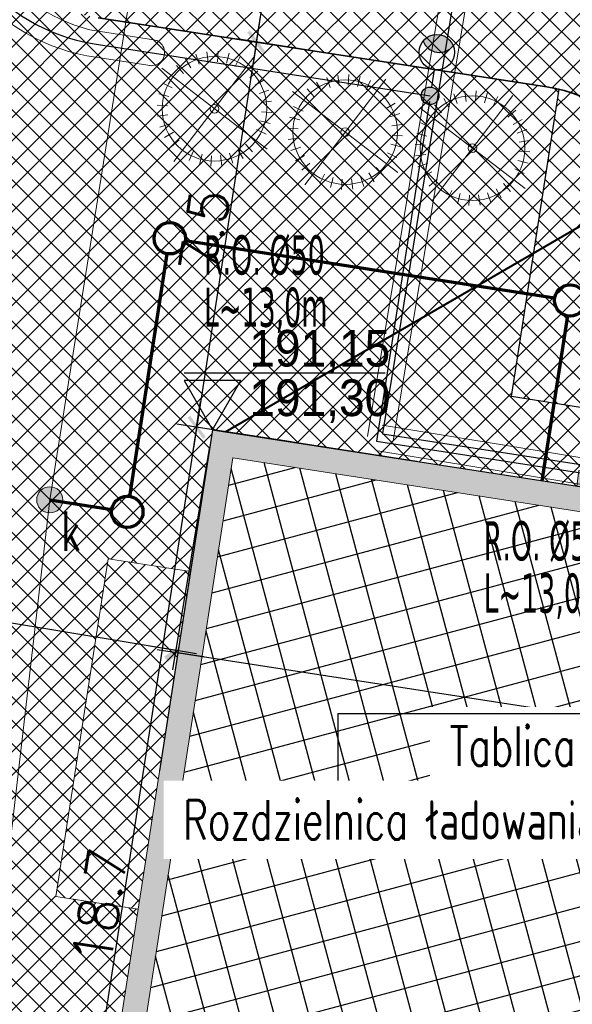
# Model space of a CAD drawing. Header units: metres. Extents: x 5515420 to 5516573, y 5683131 to 5683463.
# Tile 6 of 94: x 5516043 to 5516054, y 5683305 to 5683324. Entities that reach past the tile are written whole.
import ezdxf
from ezdxf import colors
from ezdxf.entities.mleader import LeaderData, LeaderLine
from ezdxf.enums import TextEntityAlignment as Align
from ezdxf.lldxf.tags import DXFTag
from ezdxf.math import Vec2, Vec3

# ---------------------------------------------------------------- set-up
doc = ezdxf.new("R2010")
doc.units = ezdxf.units.M
doc.layers.get('0').update_dxf_attribs({"linetype": 'CONTINUOUS', "lineweight": 18, "true_color": 0x000000})
doc.layers.get('Defpoints').update_dxf_attribs({"linetype": 'CONTINUOUS'})
for name, color, linetype in [('--EL_0', 240, 'CONTINUOUS'), ('--EL_KALBE_Nn', 240, '--LINIA_nN'), ('--EL_LEGENDA', 240, 'CONTINUOUS'), ('--EL_projektowane', 240, 'CONTINUOUS'), ('--oświetlenie wokół budynku', 240, 'CONTINUOUS'), ('A-Budynek', 170, 'CONTINUOUS'), ('A-Budynek szraf', 170, 'CONTINUOUS'), ('A-Chodniki', 230, 'CONTINUOUS'), ('A-Nasadzenia', 7, 'CONTINUOUS'), ('A-Nawierzchnie', 41, 'CONTINUOUS'), ('A-Rzędne', 210, 'CONTINUOUS'), ('CEG_SEL_atrybut_bloku1', 7, 'CONTINUOUS'), ('CEG_SEL_atrybut_bloku2', 9, 'CONTINUOUS')]:
    doc.layers.add(name, color=color, linetype=linetype)
for name, color, linetype, lineweight in [('A-Drogi', 170, 'CONTINUOUS', 35), ('D-WYMIARY', 7, 'CONTINUOUS', 15), ('RR_kd', 106, 'CONTINUOUS', 40), ('RR_ks', 34, 'CONTINUOUS', 70)]:
    doc.layers.add(name, color=color, linetype=linetype, lineweight=lineweight)
doc.layers.add('GES_PrzewodKanalizacyjny', color=7, linetype='CONTINUOUS', lineweight=18, true_color=0x803300)
doc.layers.add('GES_UrzadzeniaSiecKanalizacyjna_P', color=7, linetype='CONTINUOUS', lineweight=18, true_color=0x000000)
doc.layers.get('0').off()
doc.styles.add('CP_ATTR', font='romans.shx', dxfattribs={"bigfont": '@extfont2.shx'})
doc.styles.add('MZSK01', font='arial.ttf', dxfattribs={"width": 0.8999999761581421, "height": 0.75})
doc.styles.add('ROMANS', font='romans', dxfattribs={"width": 0.9, "oblique": 15})
doc.styles.get("Standard").update_dxf_attribs({"font": 'simplex.shx'})
doc.styles.add('verdena2', font='verdana.ttf', dxfattribs={"width": 0.5, "height": 0.75})
tags = doc.linetypes.add('--LINIA_nN', pattern='A,0.5,-0.2,["nN",Standard,S=0.1,R=0,X=-0.1,Y=-0.05],-0.25', length=0.95).pattern_tags.tags
tags[6] = DXFTag(74, 10)
doc.dimstyles.get("Standard").update_dxf_attribs({"dimtxt": 0.18, "dimasz": 0.18, "dimexe": 0.18, "dimexo": 0.0625, "dimgap": 0.09, "dimtad": 0, "dimtih": 1, "dimtoh": 1, "dimdec": 4, "dimzin": 0, "dimdsep": 46, "dimtxsty": 'Standard', "dimcen": 0.09, "dimadec": 0, "dimazin": 0, "dimtfac": 1, "dimtdec": 4, "dimtofl": 0, "dimtmove": 0, "dimatfit": 3, "dimfxl": 1, "dimtolj": 1, "dimtzin": 0, "dimarcsym": 0})
pattern_1 = [(45, (0, 0), (-0.2245064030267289, 0.2245064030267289), []), (135, (0, 0), (-0.2245064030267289, -0.2245064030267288), [])]

# ---------------------------------------------------------------- blocks, each defined once
blk = doc.blocks.new('SUKS')
at = {"linetype": 'Continuous', "lineweight": 18, "true_color": 0xffffff}
blk.add_hatch(color=7, dxfattribs=at).paths.add_polyline_path([(0, -0.5, 1), (0, 0.5, 1)])
at = {"color": 0, "linetype": 'Continuous', "lineweight": 18}
blk.add_circle((0, 0), 0.5, dxfattribs=at)
blk = doc.blocks.new('_ARCHTICK')
at = {"color": 0, "linetype": 'ByBlock', "lineweight": -2}
blk.add_line((0, 0), (-1, 0), dxfattribs=at)
blk.add_solid([(0.397747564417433, 0.3093592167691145), (0.3093592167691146, 0.397747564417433), (-0.3093592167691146, -0.397747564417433), (-0.397747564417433, -0.3093592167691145)], dxfattribs=at)
blk = doc.blocks.new('*D267')
at = {"layer": 'D-WYMIARY', "color": 14, "lineweight": -2}
for p, q in [((5516048.617111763, 5683329.054651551), (5516047.734490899, 5683323.316321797)), ((5516047.372132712, 5683328.84143966), (5516048.931885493, 5683328.601531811)), ((5516046.611130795, 5683323.893811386), (5516048.170883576, 5683323.653903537))]:
    blk.add_line(p, q, dxfattribs=at)
at = {"layer": 'Defpoints', "color": 0}
for p in [(5516047.013846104, 5683328.896548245), (5516046.252844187, 5683323.948919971), (5516047.795300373, 5683323.711672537)]:
    blk.add_point(p, dxfattribs=at)
at = {"layer": 'D-WYMIARY', "color": 14, "lineweight": -2, "xscale": 0.5, "yscale": 0.5, "zscale": 0.5}
for p, rotation in [((5516048.556302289, 5683328.659300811), 81.25577972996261), ((5516047.795300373, 5683323.711672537), 261.2557797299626)]:
    blk.add_blockref('_ARCHTICK', p, dxfattribs=dict(at, rotation=rotation))
at = {"layer": 'D-WYMIARY', "color": 50, "linetype": 'ByBlock', "insert": (5516048.595861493, 5683326.120876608), "char_height": 0.75, "attachment_point": 5, "rotation": 81.25577972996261}
blk.add_mtext('\\A1;5.0', dxfattribs=at)
blk = doc.blocks.new('*D705')
at = {"layer": 'D-WYMIARY', "color": 14, "lineweight": -2}
for p, q in [((5516047.855708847, 5683324.109868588), (5516046.591008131, 5683315.955600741)), ((5516049.602135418, 5683323.434221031), (5516047.418892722, 5683323.772834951)), ((5516048.460046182, 5683316.070501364), (5516046.276803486, 5683316.409115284))]:
    blk.add_line(p, q, dxfattribs=at)
at = {"layer": 'Defpoints', "color": 0}
for p in [(5516049.960352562, 5683323.378662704), (5516046.652313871, 5683316.350874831), (5516048.818263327, 5683316.014943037)]:
    blk.add_point(p, dxfattribs=at)
at = {"layer": 'D-WYMIARY', "color": 14, "lineweight": -2, "xscale": 0.5, "yscale": 0.5, "zscale": 0.5}
for p, rotation in [((5516047.794403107, 5683323.714594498), 81.18385190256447), ((5516046.652313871, 5683316.350874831), 261.1838519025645)]:
    blk.add_blockref('_ARCHTICK', p, dxfattribs=dict(at, rotation=rotation))
at = {"layer": 'D-WYMIARY', "color": 50, "linetype": 'ByBlock', "insert": (5516046.803379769, 5683320.097872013), "char_height": 0.75, "attachment_point": 5, "rotation": 81.18385190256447}
blk.add_mtext('\\A1;7.5', dxfattribs=at)
blk = doc.blocks.new('*D706')
at = {"layer": 'D-WYMIARY', "color": 14, "lineweight": -2}
for p, q in [((5516046.713619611, 5683316.746148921), (5516043.729562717, 5683297.50618259)), ((5516050.859845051, 5683315.698300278), (5516046.276803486, 5683316.409115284)), ((5516047.998399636, 5683297.248882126), (5516043.415358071, 5683297.959697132))]:
    blk.add_line(p, q, dxfattribs=at)
at = {"layer": 'Defpoints', "color": 0}
for p in [(5516051.218062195, 5683315.642741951), (5516043.790868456, 5683297.901456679), (5516048.35661678, 5683297.193323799)]:
    blk.add_point(p, dxfattribs=at)
at = {"layer": 'D-WYMIARY', "color": 14, "lineweight": -2, "xscale": 0.5, "yscale": 0.5, "zscale": 0.5}
for p, rotation in [((5516046.652313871, 5683316.350874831), 81.1838519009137), ((5516043.790868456, 5683297.901456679), 261.1838519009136)]:
    blk.add_blockref('_ARCHTICK', p, dxfattribs=dict(at, rotation=rotation))
at = {"layer": 'D-WYMIARY', "color": 50, "linetype": 'ByBlock', "insert": (5516044.801612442, 5683307.191303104), "char_height": 0.75, "attachment_point": 5, "rotation": 81.1838519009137}
blk.add_mtext('\\A1;18.7', dxfattribs=at)
blk = doc.blocks.new('*D711')
at = {"layer": 'D-WYMIARY', "color": 14, "lineweight": -2}
for p, q in [((5516046.898735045, 5683315.945821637), (5516046.235063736, 5683311.666743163)), ((5516045.898030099, 5683312.103559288), (5516072.845841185, 5683307.924040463)), ((5516073.055997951, 5683311.888914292), (5516072.392326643, 5683307.609835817))]:
    blk.add_line(p, q, dxfattribs=at)
at = {"layer": 'Defpoints', "color": 0}
for p in [(5516046.954293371, 5683316.304038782), (5516073.111556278, 5683312.247131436), (5516072.450567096, 5683307.985346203)]:
    blk.add_point(p, dxfattribs=at)
at = {"layer": 'D-WYMIARY', "color": 14, "lineweight": -2, "xscale": 0.5, "yscale": 0.5, "zscale": 0.5}
for p, rotation in [((5516046.293304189, 5683312.042253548), 171.1838518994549), ((5516072.450567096, 5683307.985346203), 351.1838518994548)]:
    blk.add_blockref('_ARCHTICK', p, dxfattribs=dict(at, rotation=rotation))
at = {"layer": 'D-WYMIARY', "color": 50, "linetype": 'ByBlock', "insert": (5516059.306798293, 5683309.593821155), "char_height": 0.75, "attachment_point": 5, "rotation": 351.18385189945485}
blk.add_mtext('\\A1;26.5', dxfattribs=at)
blk = doc.blocks.new('*D713')
at = {"layer": 'D-WYMIARY', "color": 14, "lineweight": -2}
for p, q in [((5516038.831169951, 5683317.288179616), (5516038.126354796, 5683313.052314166)), ((5516046.894794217, 5683315.946455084), (5516046.189979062, 5683311.710589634)), ((5516046.646925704, 5683312.019781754), (5516037.794151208, 5683313.492814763))]:
    blk.add_line(p, q, dxfattribs=at)
at = {"layer": 'Defpoints', "color": 0}
for p in [(5516038.890669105, 5683317.645763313), (5516046.954293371, 5683316.304038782), (5516038.188726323, 5683313.427160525)]:
    blk.add_point(p, dxfattribs=at)
at = {"layer": 'D-WYMIARY', "color": 14, "lineweight": -2, "xscale": 0.5, "yscale": 0.5, "zscale": 0.5}
for p, rotation in [((5516038.188726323, 5683313.427160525), 170.5529768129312), ((5516046.252350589, 5683312.085435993), 350.5529768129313)]:
    blk.add_blockref('_ARCHTICK', p, dxfattribs=dict(at, rotation=rotation))
at = {"layer": 'D-WYMIARY', "color": 50, "linetype": 'ByBlock', "insert": (5516042.150780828, 5683312.3370622), "char_height": 0.75, "attachment_point": 5, "rotation": 350.5529768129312}
blk.add_mtext('\\A1;8.2', dxfattribs=at)
blk = doc.blocks.new('oprawa zewnetrzna stojaca')
for points in [[(2.625000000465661, 0, 0.2679491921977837), (2.25, 0.6495190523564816, 0.5773502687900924), (2.25, -0.6495190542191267, 0.267949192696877)], [(0.375, 0, 1.000000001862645), (-0.3749999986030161, 0, 1.000000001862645)]]:
    blk.add_hatch(color=256).paths.add_polyline_path(points)
blk.add_line((1.125000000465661, 0), (0.375, 0))
for centre, radius in [((1.875, 0), 0.7500000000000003), ((0, 0), 0.375)]:
    blk.add_circle(centre, radius)
blk.add_arc((2.625000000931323, -1.862645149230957e-09), 0.7500000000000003, 120.0000000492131, 239.999999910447)
at = {"layer": 'CEG_SEL_atrybut_bloku1', "style": 'ROMANS', "width": 0.6000000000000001, "flags": 8}
blk.add_attdef('TYP', text='', height=1, dxfattribs=at).set_placement((1.872500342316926, 0.900000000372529), align=Align.CENTER)
at = {"layer": 'CEG_SEL_atrybut_bloku2', "style": 'ROMANS', "width": 0.6, "flags": 8}
for tag, p in [('OPIS1', (1.872500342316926, -1.638064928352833)), ('OPIS2', (1.872500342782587, -2.499397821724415))]:
    blk.add_attdef(tag, text='', height=0.7500000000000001, dxfattribs=at).set_placement(p, align=Align.CENTER)

msp = doc.modelspace()

# ---------------------------------------------------------------- hatches: boundary and pattern name
at = {"layer": 'A-Budynek', "linetype": 'ByBlock'}
h = msp.add_hatch(color=256, dxfattribs=at)
h.paths.add_polyline_path([(5516047.346706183, 5683315.767557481), (5516072.575074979, 5683311.854718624), (5516069.857698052, 5683294.334194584), (5516044.629329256, 5683298.247033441)], flags=16)
h.paths.add_polyline_path([(5516063.053508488, 5683293.395949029), (5516062.687879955, 5683293.452656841), (5516062.917776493, 5683294.934934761), (5516057.354293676, 5683295.797813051), (5516057.124397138, 5683294.31553513), (5516056.758768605, 5683294.372242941), (5516056.988665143, 5683295.854520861), (5516051.425182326, 5683296.717399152), (5516051.195285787, 5683295.23512123), (5516050.829657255, 5683295.291829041), (5516051.059553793, 5683296.774106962), (5516044.606704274, 5683297.774923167), (5516044.376807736, 5683296.292645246), (5516044.011179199, 5683296.349353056), (5516044.241075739, 5683297.831630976), (5516044.092847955, 5683297.85462063), (5516046.954293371, 5683316.30403878), (5516053.920999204, 5683315.223525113), (5516053.96104948, 5683315.520900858), (5516054.332603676, 5683315.463275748), (5516054.286624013, 5683315.16681788), (5516065.779654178, 5683313.384285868), (5516065.826357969, 5683313.682691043), (5516066.191521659, 5683313.6252744), (5516066.144886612, 5683313.327639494), (5516073.111556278, 5683312.247131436), (5516070.250110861, 5683293.797713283), (5516070.101883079, 5683293.820702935), (5516069.871986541, 5683292.338425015), (5516069.506358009, 5683292.395132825), (5516069.736254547, 5683293.877410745), (5516063.283405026, 5683294.878226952)])
at = {"layer": 'A-Budynek szraf', "linetype": 'ByBlock', "transparency": 33554687}
h = msp.add_hatch(dxfattribs=at)
h.set_pattern_fill('ANSI37', color=256, scale=0.2, angle=59.99999999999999, style=0)
h.set_pattern_definition([(105, (-191.2213894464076, 9.313225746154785e-10), (-0.6133628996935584, -0.1643500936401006), []), (194.9999999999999, (-191.2213894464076, 9.313225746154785e-10), (0.1643500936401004, -0.6133628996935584), [])])
h.paths.add_polyline_path([(5516072.188769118, 5683309.363978), (5516067.782111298, 5683309.363978), (5516067.782111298, 5683306.64545265), (5516071.767134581, 5683306.645452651), (5516069.857698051, 5683294.334194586), (5516044.629329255, 5683298.247033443), (5516047.346706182, 5683315.767557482), (5516072.575074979, 5683311.854718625)])
h.paths.add_polyline_path([(5516054.454114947, 5683304.922500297), (5516060.695085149, 5683304.922500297), (5516060.695085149, 5683303.164174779), (5516054.454114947, 5683303.164174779)], flags=16)
at = {"layer": 'A-Nawierzchnie', "linetype": 'ByBlock', "true_color": 0xb7e0ab, "transparency": 33554687}
h = msp.add_hatch(dxfattribs=at)
h.set_pattern_fill('ANSI37', color=9, scale=0.1, style=0)
h.set_pattern_definition([(45, (615.2743167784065, 129.3192508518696), (-0.2245064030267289, 0.2245064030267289), []), (135, (615.2743167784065, 129.3192508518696), (-0.2245064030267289, -0.2245064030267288), [])])
h.paths.add_polyline_path([(5516099.6639383, 5683319.509563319), (5516093.18050492, 5683320.492467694, 0.02400827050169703), (5516090.889116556, 5683320.728043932), (5516071.666547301, 5683321.775596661, -0.02484724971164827), (5516069.295594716, 5683322.023371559), (5516062.302756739, 5683323.108692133, -0.3638266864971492), (5516061.032989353, 5683324.559218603), (5516063.231110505, 5683324.230619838), (5516064.490548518, 5683332.646905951), (5516062.29494606, 5683332.975128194), (5516065.4430103, 5683353.379441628, 0.414213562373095), (5516062.9339508, 5683356.800643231), (5516050.08979864, 5683358.776220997, 0.4141947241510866), (5516046.668626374, 5683356.267352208), (5516042.257273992, 5683327.598946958, 0.4142317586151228), (5516044.766305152, 5683324.177561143), (5516053.343595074, 5683322.858275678, -0.02007901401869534), (5516053.579985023, 5683322.812134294), (5516052.668604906, 5683316.935679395), (5516054.150876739, 5683316.705803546), (5516053.920999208, 5683315.223525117), (5516046.954293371, 5683316.304038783), (5516046.53358273, 5683313.591470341), (5516044.962368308, 5683313.835160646), (5516043.961552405, 5683307.382313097), (5516045.532766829, 5683307.138622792), (5516044.092847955, 5683297.854620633), (5516044.241075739, 5683297.831630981), (5516044.011179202, 5683296.349353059), (5516069.871986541, 5683292.33842502), (5516070.101883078, 5683293.820702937), (5516070.250110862, 5683293.797713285), (5516071.690029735, 5683303.081715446), (5516073.26124416, 5683302.838025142), (5516074.262060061, 5683309.290872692), (5516072.690845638, 5683309.534562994), (5516073.111556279, 5683312.247131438), (5516066.144886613, 5683313.327639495), (5516066.374772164, 5683314.809910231), (5516068.140582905, 5683314.536067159), (5516068.712784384, 5683314.452779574), (5516069.444190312, 5683314.361830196), (5516070.42180041, 5683314.267207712), (5516071.256411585, 5683314.210627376), (5516075.58645081, 5683313.974792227), (5516074.85022779, 5683300.465115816), (5516082.256583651, 5683299.380121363), (5516080.796957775, 5683289.416467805), (5516090.875183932, 5683287.94005766), (5516092.610210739, 5683299.78364581), (5516076.426464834, 5683302.154484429), (5516076.852947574, 5683309.980433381), (5516087.948828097, 5683309.370979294), (5516088.305421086, 5683315.861425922), (5516090.617040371, 5683315.735451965, -0.02400827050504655), (5516092.431056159, 5683315.548954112), (5516098.599416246, 5683314.613815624), (5516098.31852322, 5683313.306826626), (5516091.99430035, 5683314.28274265), (5516090.39067605, 5683303.90295513), (5516099.094000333, 5683302.561238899), (5516096.496908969, 5683285.74680292), (5516069.794551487, 5683289.86845434), (5516048.342630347, 5683290.09877717), (5516034.965910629, 5683291.963955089), (5516037.042734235, 5683305.715577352), (5516039.999341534, 5683324.308768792), (5516043.122031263, 5683343.075807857), (5516045.796543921, 5683360.442185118), (5516068.332659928, 5683356.975872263), (5516067.979837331, 5683322.47700484), (5516099.929928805, 5683320.735853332)])
at = {"layer": 'A-Nawierzchnie', "linetype": 'ByBlock', "true_color": 0xcbd1d0, "transparency": 33554687}
h = msp.add_hatch(dxfattribs=at)
h.set_pattern_fill('ANSI37', color=254, scale=0.1, style=0)
h.set_pattern_definition(pattern_1)
h.paths.add_polyline_path([(5516068.531271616, 5683317.08214428), (5516059.777261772, 5683318.440806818, -0.2278659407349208), (5516055.492519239, 5683321.385115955, 0.2282237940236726), (5516053.346113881, 5683322.857893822), (5516044.768823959, 5683324.177179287, -0.4142317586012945), (5516042.259792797, 5683327.598565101), (5516046.67114518, 5683356.266970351, -0.4141947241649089), (5516050.092317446, 5683358.775839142), (5516062.936469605, 5683356.800261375, -0.4142135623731), (5516065.445529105, 5683353.379059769), (5516061.052606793, 5683324.81862364, 0.4138459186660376), (5516062.305275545, 5683323.108310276), (5516069.29811352, 5683322.022989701, 0.02484724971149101), (5516071.669066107, 5683321.775214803), (5516090.891635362, 5683320.727662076, -0.02400827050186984), (5516093.18302372, 5683320.492085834), (5516099.663938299, 5683319.509563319), (5516098.60193505, 5683314.613433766), (5516092.433574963, 5683315.548572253, 0.02400827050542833), (5516090.619559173, 5683315.735070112), (5516071.396589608, 5683316.78264465, -0.02481899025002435), (5516068.534925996, 5683317.081537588)])
h.paths.add_polyline_path([(5516047.432022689, 5683328.326347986), (5516056.322993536, 5683326.958814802, 0.4142135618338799), (5516056.893193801, 5683327.376991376), (5516060.693785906, 5683352.086412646, 0.414213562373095), (5516060.275609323, 5683352.656612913), (5516051.384638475, 5683354.0241461, 0.414213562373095), (5516050.814438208, 5683353.605969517), (5516047.013846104, 5683328.896548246, 0.414213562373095)], flags=16)
at = {"layer": 'A-Nawierzchnie', "linetype": 'ByBlock', "true_color": 0xf8e4d3, "transparency": 33554687}
h = msp.add_hatch(dxfattribs=at)
h.set_pattern_fill('ANSI37', color=254, scale=0.1, style=0)
h.set_pattern_definition(pattern_1)
h.paths.add_polyline_path([(5516054.150876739, 5683316.705803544), (5516052.668606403, 5683316.935689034), (5516053.580017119, 5683322.812341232, -0.1353740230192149), (5516054.979079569, 5683322.045883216), (5516054.150884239, 5683316.705792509)])
h.paths.add_polyline_path([(5516075.58643011, 5683313.974658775), (5516074.85022779, 5683300.465115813), (5516082.256583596, 5683299.380121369), (5516082.531984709, 5683301.260056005), (5516076.426464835, 5683302.154484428), (5516076.852947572, 5683309.98043338), (5516087.948828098, 5683309.370979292), (5516088.035863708, 5683310.868452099), (5516076.93431231, 5683311.47347454), (5516077.165830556, 5683315.390813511), (5516071.338034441, 5683315.708404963, -0.02490027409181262), (5516068.360565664, 5683316.019882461), (5516062.320855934, 5683316.956554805), (5516062.090966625, 5683315.474323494), (5516068.130859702, 5683314.537575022, 0.02482606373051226), (5516071.256411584, 5683314.210627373), (5516075.586450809, 5683313.974792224)])
at = {"layer": 'A-Nawierzchnie', "linetype": 'ByBlock', "true_color": 0xdbccb0, "transparency": 33554687}
h = msp.add_hatch(dxfattribs=at)
h.set_pattern_fill('ANSI37', color=9, scale=0.1, style=0)
h.set_pattern_definition(pattern_1)
h.paths.add_polyline_path([(5516046.53358273, 5683313.591470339), (5516044.962368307, 5683313.835160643), (5516043.961552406, 5683307.382313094), (5516045.53276683, 5683307.138622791)])

# ---------------------------------------------------------------- linework, layer by layer
at = {"layer": '--EL_0', "color": 1, "linetype": 'ByBlock'}
for q in [(5516045.942505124, 5683309.78044607), (5516060.033139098, 5683314.275551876)]:
    msp.add_line((5516046.954293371, 5683316.304038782), q, dxfattribs=at)
at = {"layer": '--EL_KALBE_Nn', "linetype": '--LINIA_nN', "ltscale": 10}
msp.add_lwpolyline([(5516050.203032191, 5683316.226575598), (5516061.98500488, 5683314.402496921)], dxfattribs=at)
at = {"layer": '--EL_LEGENDA', "linetype": '--LINIA_nN', "ltscale": 5}
for points in [[(5516052.713761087, 5683331.57424589), (5516050.203298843, 5683316.228205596)], [(5516051.106065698, 5683322.579267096), (5516050.091696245, 5683316.083857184), (5516073.275953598, 5683312.488045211)]]:
    msp.add_lwpolyline(points, dxfattribs=at)
msp.add_lwpolyline([(5516041.729452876, 5683327.434459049, 0.3924384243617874), (5516044.692460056, 5683323.683054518), (5516051.115160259, 5683322.686131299)], format="xyb", dxfattribs=at)
at = {"layer": '--EL_projektowane', "lineweight": 5}
for p, q in [((5516049.916758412, 5683316.172200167), (5516052.457542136, 5683331.413581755)), ((5516050.409952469, 5683316.089983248), (5516052.950736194, 5683331.331364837)), ((5516050.198537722, 5683316.392450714), (5516061.953124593, 5683314.463165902)), ((5516050.117556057, 5683315.899052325), (5516061.872142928, 5683313.969767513))]:
    msp.add_line(p, q, dxfattribs=at)
for points in [[(5516041.485477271, 5683327.487947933, 0.3826710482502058), (5516044.555516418, 5683323.452666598), (5516045.766445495, 5683323.263799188)], [(5516041.979850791, 5683327.513942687, 0.3478791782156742), (5516044.613886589, 5683323.946783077), (5516045.828489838, 5683323.759715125)]]:
    msp.add_lwpolyline(points, format="xyb", dxfattribs=at)
msp.add_arc((5516045.790144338, 5683323.512673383), 0.2499999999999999, 261.1770304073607, 81.17703040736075, dxfattribs=at)
at = {"layer": 'A-Budynek', "linetype": 'ByBlock'}
msp.add_line((5516046.954293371, 5683316.304038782), (5516073.111556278, 5683312.247131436), dxfattribs=at)
at = {"layer": 'A-Budynek', "linetype": 'Continuous', "lineweight": 13}
for points in [[(5516044.011179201, 5683296.349353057), (5516044.241075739, 5683297.831630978), (5516044.092847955, 5683297.854620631), (5516046.954293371, 5683316.304038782), (5516053.920999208, 5683315.223525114), (5516053.96104948, 5683315.520900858), (5516054.332603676, 5683315.463275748), (5516054.286624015, 5683315.166817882), (5516065.779654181, 5683313.384285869), (5516065.826357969, 5683313.682691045), (5516066.191521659, 5683313.625274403), (5516066.144886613, 5683313.327639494), (5516073.111556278, 5683312.247131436), (5516070.250110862, 5683293.797713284), (5516070.101883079, 5683293.820702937), (5516069.871986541, 5683292.338425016)], [(5516047.346706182, 5683315.767557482), (5516072.575074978, 5683311.854718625), (5516069.857698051, 5683294.334194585), (5516044.629329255, 5683298.247033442)]]:
    msp.add_lwpolyline(points, close=True, dxfattribs=at)
msp.add_lwpolyline([(5516046.53358273, 5683313.591470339), (5516044.962368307, 5683313.835160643), (5516043.961552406, 5683307.382313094), (5516045.53276683, 5683307.138622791)], dxfattribs=at)
at = {"layer": 'A-Chodniki'}
for p, q in [((5516052.668604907, 5683316.935679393), (5516053.580017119, 5683322.812341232)), ((5516054.150876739, 5683316.705803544), (5516052.668606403, 5683316.935689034))]:
    msp.add_line(p, q, dxfattribs=at)
at = {"layer": 'A-Drogi', "linetype": 'ByBlock'}
msp.add_line((5516053.346113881, 5683322.857893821), (5516044.768823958, 5683324.177179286), dxfattribs=at)
msp.add_arc((5516052.890042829, 5683319.892763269), 3.000000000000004, 29.8314953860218, 81.25577972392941, dxfattribs=at)
at = {"layer": 'A-Nasadzenia', "color": 202, "linetype": 'Continuous', "lineweight": 13}
for p, q in [((5516046.874576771, 5683323.331523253), (5516046.848372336, 5683323.529799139)), ((5516047.050910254, 5683323.337384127), (5516047.063891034, 5683323.536962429)), ((5516047.765545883, 5683323.447783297), (5516046.219447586, 5683321.430780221)), ((5516046.542106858, 5683323.218479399), (5516046.44202022, 5683323.391634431)), ((5516046.702774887, 5683323.291374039), (5516046.638392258, 5683323.480727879)), ((5516047.22499893, 5683323.308731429), (5516047.276666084, 5683323.501942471)), ((5516047.390152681, 5683323.246666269), (5516047.47852067, 5683323.426085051)), ((5516045.983995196, 5683323.212330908), (5516048.000998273, 5683321.66623261)), ((5516046.398747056, 5683323.115640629), (5516046.266802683, 5683323.2659426)), ((5516047.668855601, 5683323.033031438), (5516047.819157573, 5683323.164975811)), ((5516047.771694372, 5683322.889671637), (5516047.944849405, 5683322.989758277)), ((5516050.266264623, 5683323.002449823), (5516048.720166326, 5683320.985446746)), ((5516049.042825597, 5683322.773145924), (5516048.94273896, 5683322.946300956)), ((5516049.203493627, 5683322.846040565), (5516049.139110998, 5683323.035394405)), ((5516049.375295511, 5683322.886189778), (5516049.349091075, 5683323.084465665)), ((5516049.551628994, 5683322.892050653), (5516049.564609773, 5683323.091628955)), ((5516049.72571767, 5683322.863397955), (5516049.777384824, 5683323.056608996)), ((5516049.890871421, 5683322.801332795), (5516049.97923941, 5683322.980751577)), ((5516046.185112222, 5683322.836937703), (5516046.00569344, 5683322.925305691)), ((5516047.844589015, 5683322.729003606), (5516048.033942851, 5683322.793386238)), ((5516048.484713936, 5683322.766997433), (5516050.501717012, 5683321.220899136)), ((5516048.899465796, 5683322.670307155), (5516048.767521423, 5683322.820609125)), ((5516051.807501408, 5683322.577881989), (5516051.781296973, 5683322.776157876)), ((5516051.983834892, 5683322.583742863), (5516051.996815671, 5683322.783321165)), ((5516046.123047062, 5683322.671783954), (5516045.929836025, 5683322.723451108)), ((5516047.884738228, 5683322.557201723), (5516048.083014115, 5683322.58340616)), ((5516050.169574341, 5683322.587697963), (5516050.319876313, 5683322.719642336)), ((5516052.698470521, 5683322.694142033), (5516051.152372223, 5683320.677138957)), ((5516051.475031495, 5683322.464838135), (5516051.374944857, 5683322.637993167)), ((5516051.635699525, 5683322.537732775), (5516051.571316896, 5683322.727086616)), ((5516052.157923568, 5683322.555090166), (5516052.209590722, 5683322.748301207)), ((5516052.323077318, 5683322.493025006), (5516052.411445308, 5683322.672443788)), ((5516046.094394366, 5683322.497695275), (5516045.894816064, 5683322.510676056)), ((5516048.685830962, 5683322.391604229), (5516048.50641218, 5683322.479972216)), ((5516050.272413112, 5683322.444338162), (5516050.445568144, 5683322.544424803)), ((5516050.916919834, 5683322.458689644), (5516052.93392291, 5683320.912591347)), ((5516051.331671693, 5683322.361999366), (5516051.199727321, 5683322.512301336)), ((5516052.601780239, 5683322.279390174), (5516052.752082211, 5683322.411334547)), ((5516046.100255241, 5683322.321361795), (5516045.901979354, 5683322.295157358)), ((5516047.861946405, 5683322.206779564), (5516048.055157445, 5683322.155112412)), ((5516047.890599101, 5683322.380868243), (5516048.090177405, 5683322.367887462)), ((5516048.623765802, 5683322.22645048), (5516048.430554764, 5683322.278117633)), ((5516050.345307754, 5683322.283670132), (5516050.534661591, 5683322.348052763)), ((5516052.70461901, 5683322.136030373), (5516052.877774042, 5683322.236117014)), ((5516046.140404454, 5683322.149559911), (5516045.951050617, 5683322.08517728)), ((5516047.799881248, 5683322.041625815), (5516047.979300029, 5683321.953257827)), ((5516048.595113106, 5683322.0523618), (5516048.395534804, 5683322.065342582)), ((5516050.385456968, 5683322.111868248), (5516050.583732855, 5683322.138072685)), ((5516051.11803686, 5683322.08329644), (5516050.938618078, 5683322.171664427)), ((5516052.777513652, 5683321.975362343), (5516052.966867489, 5683322.039744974)), ((5516046.213299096, 5683321.988891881), (5516046.040144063, 5683321.888805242)), ((5516046.316137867, 5683321.84553208), (5516046.165835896, 5683321.713587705)), ((5516048.600973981, 5683321.876028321), (5516048.402698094, 5683321.849823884)), ((5516050.391317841, 5683321.935534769), (5516050.590896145, 5683321.922553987)), ((5516051.0559717, 5683321.91814269), (5516050.862760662, 5683321.969809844)), ((5516052.817662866, 5683321.803560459), (5516053.015938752, 5683321.829764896)), ((5516046.594840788, 5683321.631897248), (5516046.506472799, 5683321.452478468)), ((5516047.44288661, 5683321.660084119), (5516047.54297325, 5683321.486929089)), ((5516047.586246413, 5683321.762922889), (5516047.718190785, 5683321.612620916)), ((5516048.641123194, 5683321.704226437), (5516048.451769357, 5683321.639843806)), ((5516050.362665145, 5683321.761446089), (5516050.555876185, 5683321.709778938)), ((5516051.027319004, 5683321.744054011), (5516050.827740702, 5683321.757034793)), ((5516046.759994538, 5683321.569832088), (5516046.708327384, 5683321.376621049)), ((5516046.934083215, 5683321.541179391), (5516046.921102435, 5683321.341601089)), ((5516047.110416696, 5683321.547040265), (5516047.136621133, 5683321.348764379)), ((5516047.282218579, 5683321.587189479), (5516047.346601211, 5683321.397835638)), ((5516048.714017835, 5683321.543558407), (5516048.540862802, 5683321.443471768)), ((5516050.300599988, 5683321.59629234), (5516050.480018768, 5683321.507924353)), ((5516051.033179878, 5683321.567720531), (5516050.834903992, 5683321.541516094)), ((5516052.794871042, 5683321.4531383), (5516052.988082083, 5683321.401471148)), ((5516052.823523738, 5683321.627226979), (5516053.023102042, 5683321.614246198)), ((5516048.816856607, 5683321.400198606), (5516048.666554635, 5683321.268254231)), ((5516050.086965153, 5683321.317589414), (5516050.218909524, 5683321.167287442)), ((5516051.073329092, 5683321.395918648), (5516050.883975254, 5683321.331536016)), ((5516052.732805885, 5683321.287984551), (5516052.912224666, 5683321.199616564)), ((5516049.095559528, 5683321.186563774), (5516049.007191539, 5683321.007144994)), ((5516049.260713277, 5683321.124498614), (5516049.209046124, 5683320.931287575)), ((5516049.434801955, 5683321.095845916), (5516049.421821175, 5683320.896267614)), ((5516049.611135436, 5683321.101706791), (5516049.637339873, 5683320.903430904)), ((5516049.782937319, 5683321.141856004), (5516049.84731995, 5683320.952502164)), ((5516049.943605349, 5683321.214750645), (5516050.04369199, 5683321.041595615)), ((5516051.146223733, 5683321.235250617), (5516050.9730687, 5683321.135163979)), ((5516051.249062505, 5683321.091890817), (5516051.098760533, 5683320.959946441)), ((5516051.527765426, 5683320.878255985), (5516051.439397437, 5683320.698837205)), ((5516052.375811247, 5683320.906442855), (5516052.475897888, 5683320.733287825)), ((5516052.519171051, 5683321.009281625), (5516052.651115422, 5683320.858979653)), ((5516051.692919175, 5683320.816190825), (5516051.641252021, 5683320.622979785)), ((5516051.867007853, 5683320.787538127), (5516051.854027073, 5683320.587959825)), ((5516052.043341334, 5683320.793399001), (5516052.069545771, 5683320.595123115)), ((5516052.215143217, 5683320.833548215), (5516052.279525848, 5683320.644194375))]:
    msp.add_line(p, q, dxfattribs=at)
for centre, radius in [((5516046.992496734, 5683322.43928176), 0.9999999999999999), ((5516049.493215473, 5683321.993948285), 0.9999999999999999), ((5516051.925421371, 5683321.685640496), 0.9999999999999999), ((5516046.992496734, 5683322.43928176), 0.08307581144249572), ((5516049.493215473, 5683321.993948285), 0.08307581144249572), ((5516051.925421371, 5683321.685640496), 0.08307581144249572)]:
    msp.add_circle(centre, radius, dxfattribs=at)
at = {"layer": 'A-Rzędne', "color": 26}
msp.add_line((5516046.410912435, 5683317.389309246), (5516050.258423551, 5683317.389309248), dxfattribs=at)
msp.add_lwpolyline([(5516046.954293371, 5683316.304038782), (5516047.497674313, 5683317.245202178), (5516046.410912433, 5683317.245202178)], close=True, dxfattribs=at)
at = {"layer": 'GES_PrzewodKanalizacyjny', "color": 36, "linetype": 'Continuous', "lineweight": 18, "true_color": 0x803300, "flags": 128}
msp.add_lwpolyline([(5516057.73025008, 5683408.46728322), (5516056.79003874, 5683395.80792977), (5516054.40889379, 5683380.82508805), (5516049.34042673, 5683349.50048194), (5516043.8445198, 5683314.96301864), (5516039.88502024, 5683280.72919271), (5516036.96614172, 5683259.34132772)], dxfattribs=at)
at = {"layer": 'GES_UrzadzeniaSiecKanalizacyjna_P', "color": 36, "true_color": 0x803300}
msp.add_point((5516043.8445198, 5683314.96301864), dxfattribs=at)
at = {"layer": 'RR_kd'}
msp.add_line((5516047.202412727, 5683316.265556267), (5516056.565993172, 5683321.694023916), dxfattribs=at)
at = {"layer": 'RR_ks', "linetype": 'ByBlock'}
for p, q in [((5516053.496352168, 5683318.821402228), (5516046.434340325, 5683319.91669755)), ((5516045.372776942, 5683315.029577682), (5516046.091905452, 5683319.666221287)), ((5516053.25787136, 5683315.326374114), (5516053.746828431, 5683318.478967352)), ((5516043.844519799, 5683314.96301864), (5516045.030342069, 5683314.779101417))]:
    msp.add_line(p, q, dxfattribs=at)
for centre in [(5516046.137884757, 5683319.962676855), (5516053.792807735, 5683318.77542292), (5516045.326797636, 5683314.733122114)]:
    msp.add_circle(centre, 0.2999999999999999, dxfattribs=at)

# ---------------------------------------------------------------- block references
at = {"layer": '--EL_LEGENDA', "xscale": 0.4500000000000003, "yscale": 0.4500000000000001, "zscale": 0.4500000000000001, "rotation": 81.25577962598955}
msp.add_blockref('oprawa zewnetrzna stojaca', (5516051.115160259, 5683322.686131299), dxfattribs=at)
at = {"layer": 'GES_UrzadzeniaSiecKanalizacyjna_P', "color": 36, "linetype": 'Continuous', "true_color": 0x803300, "xscale": 0.5, "yscale": 0.5, "zscale": 0.5}
msp.add_blockref('SUKS', (5516043.8445198, 5683314.96301864), dxfattribs=at)

# ---------------------------------------------------------------- texts
at = {"layer": '--oświetlenie wokół budynku', "linetype": 'Continuous', "lineweight": -3, "style": 'verdena2', "width": 0.5}
for s, p in [('R.O. %%C50', (5516046.790919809, 5683319.270424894)), ('L~13,0m', (5516046.790919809, 5683318.270424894)), ('R.O. %%C50', (5516052.138568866, 5683313.804834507)), ('L~13,0m', (5516052.138568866, 5683312.804834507))]:
    msp.add_text(s, height=0.75, dxfattribs=at).set_placement(p)
at = {"layer": 'A-Rzędne', "color": 26, "char_height": 0.7, "width": 24.42791907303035, "attachment_point": 1, "rotation": 1.3349936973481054e-09, "style": 'MZSK01'}
for s, insert in [('\\A1;191,15', (5516047.660928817, 5683318.211562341)), ('\\A1;191,30', (5516047.660928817, 5683317.264160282))]:
    msp.add_mtext(s, dxfattribs=dict(at, insert=insert))
at = {"layer": 'GES_UrzadzeniaSiecKanalizacyjna_P', "color": 36, "lineweight": 15, "true_color": 0x803300, "width": 0.66}
msp.add_text('k', height=0.75, rotation=-360, dxfattribs=at).set_placement((5516044.069519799, 5683314.73801864), align=Align.TOP_LEFT)

# ---------------------------------------------------------------- dimensions: what is measured, and where the dimension line sits
at = {"layer": 'D-WYMIARY'}
for p1, p2, distance, picture, middle in [((5516047.013846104, 5683328.896548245), (5516046.252844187, 5683323.948919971), 1.5605952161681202, '*D267', (5516048.595861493, 5683326.120876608)), ((5516049.960352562, 5683323.378662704), (5516048.818263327, 5683316.014943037), -2.1918456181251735, '*D705', (5516046.803379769, 5683320.097872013)), ((5516046.954293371, 5683316.304038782), (5516038.890669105, 5683317.645763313), 4.276602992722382, '*D713', (5516042.150780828, 5683312.3370622)), ((5516051.218062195, 5683315.642741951), (5516048.35661678, 5683297.193323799), -4.620336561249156, '*D706', (5516044.801612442, 5683307.191303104)), ((5516046.954293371, 5683316.304038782), (5516073.111556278, 5683312.247131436), -4.312739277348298, '*D711', (5516059.306798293, 5683309.593821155))]:
    dim = msp.add_aligned_dim(p1=p1, p2=p2, distance=distance, dimstyle='Standard', override={"dimtxt": 0.75, "dimasz": 0.5, "dimexe": 0.3800000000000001, "dimexo": 0.3625, "dimgap": 0.05, "dimtad": 2, "dimtih": 0, "dimdec": 1, "dimblk": 'ARCHTICK', "dimblk1": 'ARCHTICK', "dimblk2": 'ARCHTICK', "dimdle": 0.4, "dimclrd": 14, "dimclre": 14, "dimclrt": 50, "dimtvp": 0.3}, dxfattribs=at)
    dim.commit()
    dim.dimension.update_dxf_attribs({"geometry": picture, "text_midpoint": middle})

# ---------------------------------------------------------------- next in the draw order: texts
at = {"layer": '--EL_0', "color": 240, "lineweight": 13, "insert": (5516064.631037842, 5683310.630456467), "char_height": 0.75, "attachment_point": 3, "line_spacing_factor": 0.9, "style": 'CP_ATTR', "bg_fill": 3, "box_fill_scale": 1.5, "bg_fill_color": 256, "bg_fill_true_color": 13158600, "bg_fill_transparency": 0}
msp.add_mtext('{\\W0.7;\\C255;Tablica oświetlena zewnętrznego TOZ}', dxfattribs=at)

# ---------------------------------------------------------------- next in the draw order: linework, layer by layer
at = {"layer": '--EL_0', "color": 240, "lineweight": -2}
msp.add_lwpolyline([(5516049.360787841, 5683310.880456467), (5516064.881037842, 5683310.880456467), (5516064.881037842, 5683309.382956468), (5516049.360787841, 5683309.382956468)], close=True, dxfattribs=at)

# ---------------------------------------------------------------- next in the draw order: leaders
at = {"layer": '--EL_0', "lineweight": 13}
ml = msp.add_multileader_mtext('Standard', dxfattribs=at)
ml.set_content('{\\W0.7;Rozdzielnica ładowania pojazdów elektrycznych \\C255;REV}', color=256, style='CP_ATTR')
ml.set_leader_properties()
ml.build(insert=Vec2(0, 0))
ml.multileader.update_dxf_attribs({"leader_type": 2, "has_text_frame": 1, "text_left_attachment_type": 2, "text_right_attachment_type": 2, "dogleg_length": 5.000000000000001e-07, "arrow_head_size": 0.5})
ctx = ml.context
ctx.base_point, ctx.char_height, ctx.arrow_head_size, ctx.landing_gap_size, ctx.plane_origin = Vec3(5516043.481234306, 5683308.719454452), 0.75, 0.5, 0.25, Vec3(5516062.698120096, 5683325.894977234)
ctx.left_attachment, ctx.right_attachment, ctx.text_align_type = 2, 2, 2
notes = []
notes.append((ctx, [(0, (1, 1, 0), (5516064.931234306, 5683308.720704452), (-1, 0), 0.05, [(0, [(5516072.928157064, 5683311.064572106), (5516068.503608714, 5683309.173507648)], 0, [])])]))
ctx.mtext.insert, ctx.mtext.alignment, ctx.mtext.line_spacing_factor, ctx.mtext.flow_direction = Vec3(5516064.631234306, 5683309.219454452), 3, 0.9, 5
ctx.mtext.has_bg_fill, ctx.mtext.bg_color, ctx.mtext.bg_scale_factor, ctx.mtext.bg_transparency, ctx.mtext.use_window_bg_color = 1, -1027028792, 1.5, 0, 1
for ctx, leaders in notes:
    for number, flags, end, landing, length, lines in leaders:
        leader = LeaderData()
        leader.index, (leader.has_last_leader_line, leader.has_dogleg_vector, leader.attachment_direction) = number, flags
        leader.last_leader_point, leader.dogleg_vector, leader.dogleg_length = Vec3(end), Vec3(landing), length
        for number, points, colour, breaks in lines:
            line = LeaderLine()
            line.index, line.vertices, line.color, line.breaks = number, Vec3.list(points), colors.encode_raw_color(colour), breaks
            leader.lines.append(line)
        ctx.leaders.append(leader)

doc.saveas('drawing.dxf')
